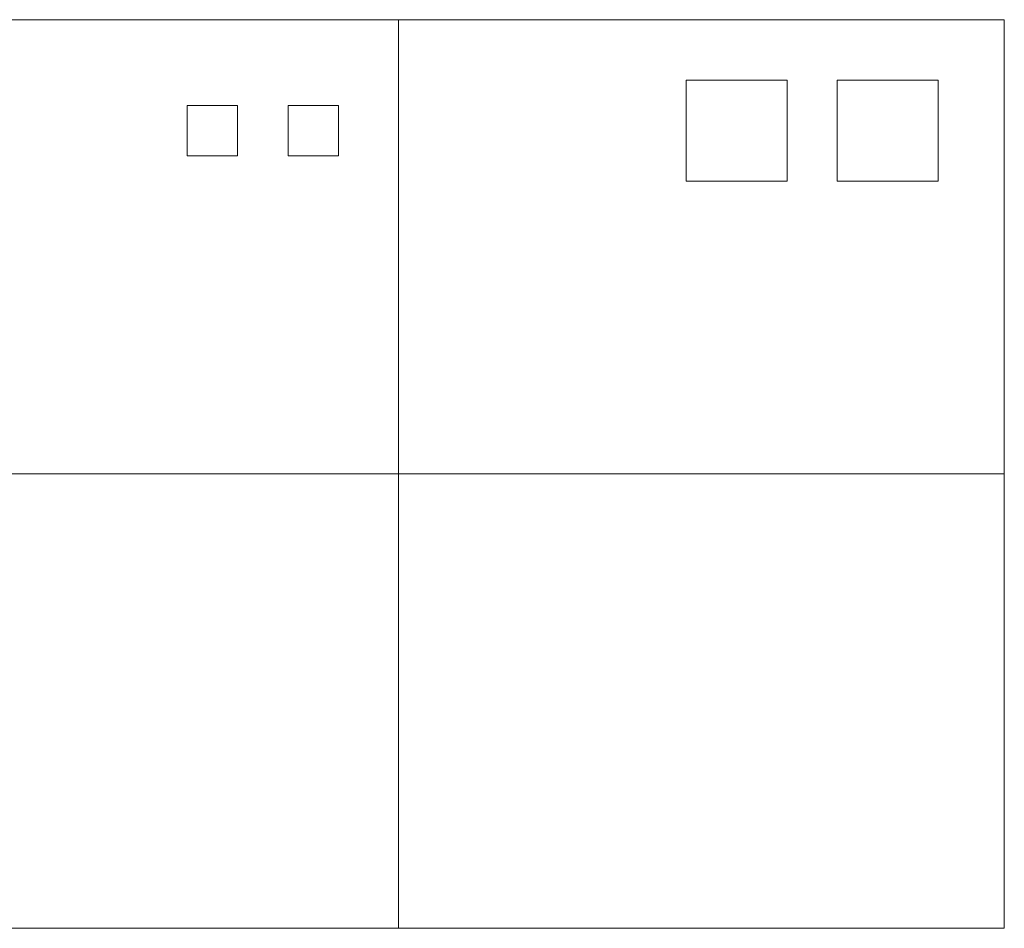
# Model space of a CAD drawing. Header units: millimetres. Extents: x -281 to 145437, y -16481 to 78869.
# Tile 220 of 256: x 29271 to 31221, y 39700 to 41500. Entities that reach past the tile are written whole.
import ezdxf

# ---------------------------------------------------------------- set-up
doc = ezdxf.new("R2010")
doc.units = ezdxf.units.MM
doc.linetypes.add('NLRS_Dash-0_6mm_Space-0_6mm_cpz', pattern=[1.2, 0.6, -0.6])
for name, color, linetype, lineweight in [('A--L$01A__Algemeen', 7, 'Continuous', 5), ('A--L82__LosseGebruikersInvent', 1, 'Continuous', 5), ('A--L8__LosseInventaris', 1, 'Continuous', 5)]:
    doc.layers.add(name, color=color, linetype=linetype, lineweight=lineweight)

# ---------------------------------------------------------------- blocks, each defined once
blk = doc.blocks.new('NLRS_82_FU_UN_lab en spoel tafels_gen_kad - labtafel zonder onderkast dxbxh 900x1500x950-V199-L_80_ 11')
at = {"layer": 'A--L$01A__Algemeen'}
for p, q in [((750, 262.7), (-750, 262.7)), ((-750, 262.7), (-750, -637.3)), ((-750, -637.3), (750, -637.3))]:
    blk.add_line(p, q, dxfattribs=at)
blk = doc.blocks.new('NLRS_82_FU_UN_lab en spoel tafels_gen_kad - labtafel zonder onderkast dxbxh 900x1200x950-49224594-L_80_ 11')
at = {"layer": 'A--L$01A__Algemeen'}
for p, q in [((600, 262.7), (-600, 262.7)), ((-600, 262.7), (-600, -637.3)), ((600, -637.3), (600, 262.7)), ((-600, -637.3), (600, -637.3))]:
    blk.add_line(p, q, dxfattribs=at)
blk = doc.blocks.new('NLRS_82_FU_UN_lab en spoel tafels_gen_kad - labtafel zonder onderkast dxbxh 900x1500x950-V200-L_80_ 11')
at = {"layer": 'A--L$01A__Algemeen'}
for p, q in [((750, 262.7), (-750, 262.7)), ((750, -637.3), (750, 262.7)), ((-750, -637.3), (750, -637.3))]:
    blk.add_line(p, q, dxfattribs=at)
blk = doc.blocks.new('NLRS_82_SE_LB_laboratorium apparaat space reservation_gen_cpz - lab apparaat_tafelniveau-57701527-L_80_ 11')
at = {"layer": 'A--L8__LosseInventaris'}
for p, q in [((50, 50), (-50, 50)), ((-50, 50), (-50, -50)), ((50, -50), (50, 50)), ((-50, -50), (50, -50))]:
    blk.add_line(p, q, dxfattribs=at)
at = {"layer": 'A--L8__LosseInventaris', "linetype": 'NLRS_Dash-0_6mm_Space-0_6mm_cpz'}
for p, q in [((-50, 50), (50, 50)), ((-50, 50), (-50, -50)), ((50, 50), (50, -50)), ((-50, -50), (50, -50))]:
    blk.add_line(p, q, dxfattribs=at)
blk = doc.blocks.new('NLRS_82_SE_LB_laboratorium apparaat space reservation_gen_cpz - lab apparaat_tafelniveau-57701529-L_80_ 11')
at = {"layer": 'A--L8__LosseInventaris'}
for p, q in [((50, 50), (-50, 50)), ((-50, 50), (-50, -50)), ((50, -50), (50, 50)), ((-50, -50), (50, -50))]:
    blk.add_line(p, q, dxfattribs=at)
at = {"layer": 'A--L8__LosseInventaris', "linetype": 'NLRS_Dash-0_6mm_Space-0_6mm_cpz'}
for p, q in [((-50, 50), (50, 50)), ((-50, 50), (-50, -50)), ((50, 50), (50, -50)), ((-50, -50), (50, -50))]:
    blk.add_line(p, q, dxfattribs=at)
blk = doc.blocks.new('NLRS_82_SE_LB_laboratorium apparaat space reservation_gen_cpz - lab apparaat_tafelniveau-57701535-L_80_ 11')
at = {"layer": 'A--L8__LosseInventaris'}
for p, q in [((100, 100), (-100, 100)), ((-100, 100), (-100, -100)), ((100, -100), (100, 100)), ((-100, -100), (100, -100))]:
    blk.add_line(p, q, dxfattribs=at)
at = {"layer": 'A--L8__LosseInventaris', "linetype": 'NLRS_Dash-0_6mm_Space-0_6mm_cpz'}
for p, q in [((-100, 100), (100, 100)), ((-100, 100), (-100, -100)), ((100, 100), (100, -100)), ((-100, -100), (100, -100))]:
    blk.add_line(p, q, dxfattribs=at)
blk = doc.blocks.new('NLRS_82_SE_LB_laboratorium apparaat space reservation_gen_cpz - lab apparaat_tafelniveau-57701537-L_80_ 11')
at = {"layer": 'A--L8__LosseInventaris'}
for p, q in [((100, 100), (-100, 100)), ((-100, 100), (-100, -100)), ((100, -100), (100, 100)), ((-100, -100), (100, -100))]:
    blk.add_line(p, q, dxfattribs=at)
at = {"layer": 'A--L8__LosseInventaris', "linetype": 'NLRS_Dash-0_6mm_Space-0_6mm_cpz'}
for p, q in [((-100, 100), (100, 100)), ((-100, 100), (-100, -100)), ((100, 100), (100, -100)), ((-100, -100), (100, -100))]:
    blk.add_line(p, q, dxfattribs=at)

msp = doc.modelspace()

# ---------------------------------------------------------------- block references
at = {"layer": 'A--L82__LosseGebruikersInvent', "rotation": 180}
for name, p in [('NLRS_82_FU_UN_lab en spoel tafels_gen_kad - labtafel zonder onderkast dxbxh 900x1500x950-V199-L_80_ 11', (29271, 40862.7)), ('NLRS_82_FU_UN_lab en spoel tafels_gen_kad - labtafel zonder onderkast dxbxh 900x1200x950-49224594-L_80_ 11', (30621, 40862.7))]:
    msp.add_blockref(name, p, dxfattribs=at)
at = {"layer": 'A--L82__LosseGebruikersInvent'}
for name, p in [('NLRS_82_FU_UN_lab en spoel tafels_gen_kad - labtafel zonder onderkast dxbxh 900x1500x950-V200-L_80_ 11', (29271, 40337.3)), ('NLRS_82_FU_UN_lab en spoel tafels_gen_kad - labtafel zonder onderkast dxbxh 900x1200x950-49224594-L_80_ 11', (30621, 40337.3))]:
    msp.add_blockref(name, p, dxfattribs=at)
at = {"layer": 'A--L8__LosseInventaris', "linetype": 'NLRS_Dash-0_6mm_Space-0_6mm_cpz'}
for name, p in [('NLRS_82_SE_LB_laboratorium apparaat space reservation_gen_cpz - lab apparaat_tafelniveau-57701535-L_80_ 11', (30691, 41280)), ('NLRS_82_SE_LB_laboratorium apparaat space reservation_gen_cpz - lab apparaat_tafelniveau-57701537-L_80_ 11', (30989.7, 41280)), ('NLRS_82_SE_LB_laboratorium apparaat space reservation_gen_cpz - lab apparaat_tafelniveau-57701529-L_80_ 11', (29652.5, 41280)), ('NLRS_82_SE_LB_laboratorium apparaat space reservation_gen_cpz - lab apparaat_tafelniveau-57701527-L_80_ 11', (29852.5, 41280))]:
    msp.add_blockref(name, p, dxfattribs=at)

doc.saveas('drawing.dxf')
